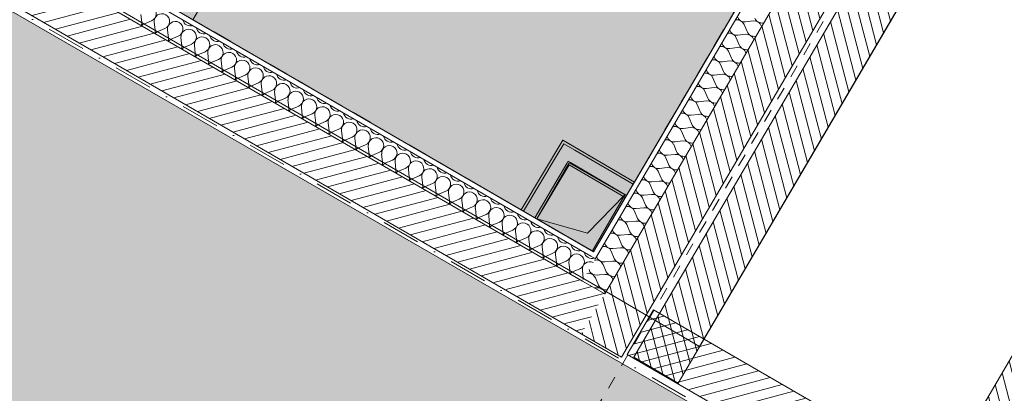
# Model space of a CAD drawing. Header units: millimetres. Extents: x -107151 to 48086, y -42122 to 26068.
# Tile 32 of 57: x -60088 to -56268, y -5567 to -4116. Entities that reach past the tile are written whole.
import ezdxf
from ezdxf.enums import TextEntityAlignment as Align

# ---------------------------------------------------------------- set-up
doc = ezdxf.new("R2010")
doc.units = ezdxf.units.MM
doc.header["$MEASUREMENT"] = 0
for name, pattern in [('! URB Limite propriété', [300, 150, -75, 0, -75]), ('TIRET 2', [100, 50, -50]), ('Tirets petits', [125, 75, -50])]:
    doc.linetypes.add(name, pattern=pattern)
for name, color, linetype in [('01-STR_Dalles.ARCHI', 7, 'Continuous'), ('01-STR_Murs extérieurs.ARCHI', 7, 'Continuous'), ('01-STR_Murs.ARCHI', 7, 'Continuous'), ('03-SURFACE _ Utile.ARCHI', 7, 'Continuous'), ('04-SOE_Cloisons .ARCHI', 7, 'Continuous'), ('04-SOE_Faux Plafond.ARCHI', 7, 'Continuous'), ('04-SOE_Revetement de sol.ARCHI', 7, 'Continuous'), ('05-INF _ Sécurité CF.ARCHI', 7, 'Continuous'), ('06-REP _ EQUIP MOBI _ Fluides.ARCHI', 7, 'Continuous'), ('07-VRD_Terrain_Batiments.ARCHI', 7, 'Continuous'), ('Marques de Zone Archicad', 7, 'Continuous'), ('Nouveau_07-VRD_Terrain EDL_Parcelle.ARCHI', 7, 'Continuous')]:
    doc.layers.add(name, color=color, linetype=linetype)
doc.styles.add('STYLE_GENERE_1', font='arial.ttf')
doc.styles.add('STYLE_GENERE_2', font='arial.ttf')
pattern_1 = [(284.630395, (0, 0), (36.284074, 9.47185), [])]
pattern_2 = [(14.89894, (0, 0), (-9.64181, 36.239281), [])]

# ---------------------------------------------------------------- blocks, each defined once
blk = doc.blocks.new('Dalle_1_1', base_point=(-76490.4, 21808.4))
at = {"layer": '01-STR_Dalles.ARCHI', "color": 7, "linetype": 'Continuous', "lineweight": 5, "flags": 128}
blk.add_lwpolyline([(-76490.4, 21808.4), (-87291.7, 4437.9), (-82006.1, 1387.3), (-82427.2, 536.8), (-75888.9, -3286.9), (-75794, -3342.4), (-72002.7, 3053.2), (-57796.5, -5182.2), (-57450.3, -5385.2), (-56247.6, -3332.7), (-54208.1, -4527.8), (-54717.7, -5397.6), (-55684.1, -4831.3), (-56368.8, -6019.3), (-56368.6, -6019.4), (-46020, -12001.9), (-45857.1, -11724.1), (-45699, -11816.7), (-44122.6, -12740.4), (-42483.4, -9942.8), (-41387.9, -10574.3), (-36023.4, -1555.2), (-50738.9, 6940.8), (-57097.2, 10611.7)], close=True, dxfattribs=at)
blk = doc.blocks.new('Rgt__18_1', base_point=(-57681.1, -3148))
at = {"layer": '03-SURFACE _ Utile.ARCHI', "linetype": 'Continuous', "lineweight": 0, "true_color": 0xe4e4e4}
blk.add_hatch(color=254, dxfattribs=at).paths.add_polyline_path([(-57703.4, -4746.5), (-56592.3, -2850.4), (-58142.2, -1942.2), (-59416, -4116.2), (-58142.2, -4854.6), (-57981.2, -4583.9)])
at = {"layer": 'Marques de Zone Archicad', "color": 7, "lineweight": 5}
for tag, height, style, p in [('ROOM_NAME', 125, 'STYLE_GENERE_2', (-58125.4, -2352.9)), ('DUMMY_861', 125, 'STYLE_GENERE_2', (-57878.1, -2467.2)), ('measuredAreaCode', 100, 'STYLE_GENERE_1', (-58243.3, -2551.4)), ('DUMMY_862', 100, 'STYLE_GENERE_1', (-58341.5, -2721.5)), ('DUMMY_864', 100, 'STYLE_GENERE_1', (-58439.7, -2891.6)), ('DUMMY_863', 100, 'STYLE_GENERE_1', (-58070.8, -2877.7)), ('DUMMY_865', 100, 'STYLE_GENERE_1', (-58103, -3085.9)), ('ceilingHeightCode', 100, 'STYLE_GENERE_1', (-58537.9, -3061.7))]:
    blk.add_attdef(tag, text='', height=height, rotation=329.9997, dxfattribs=dict(at, style=style)).set_placement(p, align=Align.TOP_LEFT)
blk = doc.blocks.new('Dalle_6_1', base_point=(-67765.8, -8311.8))
at = {"layer": '07-VRD_Terrain_Batiments.ARCHI', "linetype": 'Continuous', "lineweight": 0, "true_color": 0x404040}
blk.add_hatch(color=250, dxfattribs=at).paths.add_polyline_path([(-67765.8, -8311.8), (-54031.6, -16241.3), (-50289.1, -9759.2), (-64023.3, -1829.7)])
at = {"layer": '07-VRD_Terrain_Batiments.ARCHI', "color": 7, "linetype": 'Continuous', "lineweight": 5, "flags": 128}
blk.add_lwpolyline([(-67765.8, -8311.8), (-54031.6, -16241.3), (-50289.1, -9759.2), (-64023.3, -1829.7)], close=True, dxfattribs=at)
blk = doc.blocks.new('Dalle_13_1', base_point=(-63404.6, -1804))
at = {"layer": '04-SOE_Revetement de sol.ARCHI', "color": 7, "linetype": 'Continuous', "lineweight": 5, "flags": 128}
blk.add_lwpolyline([(-63404.6, -1804), (-57861.9, -5017.1), (-56591.3, -2848.7), (-62120.6, 391.2)], close=True, dxfattribs=at)
blk = doc.blocks.new('Dalle_16_1', base_point=(-79486.5, 9730.5))
at = {"layer": '04-SOE_Faux Plafond.ARCHI', "linetype": 'Continuous', "lineweight": 5, "true_color": 0xb3b3b3}
h = blk.add_hatch(dxfattribs=at)
h.set_pattern_fill('Tirets_0001', color=253, style=0, pattern_type=2)
h.set_pattern_definition([(20, (0, 0), (-102.606, 281.9078), [225, -75]), (20, (89.65, 192.26), (-102.606, 281.9078), [225, -75])])
h.paths.add_polyline_path([(-79486.5, 9730.5), (-78278.6, 9022.7), (-78041.3, 9427.6), (-76120.1, 12706.6), (-67286.3, 7530.5), (-67200, 7479.9), (-67200.5, 7479), (-63428.3, 5269.9), (-60346.7, 3464.2), (-62090.9, 487.4), (-59909.5, -790.8), (-59884.3, -747.8), (-59539.2, -950), (-59741.4, -1295.1), (-59800.9, -1259), (-60953, -3225.2), (-57862, -5017.1), (-56541.8, -2764.1), (-56455.5, -2814.7), (-55585.9, -1330.7), (-59824.5, 1152.9), (-57470.1, 5162.6), (-65407.3, 9813.3), (-66011.3, 8782.4), (-66329.8, 8969), (-66332.2, 8964.9), (-70933.2, 11660.8), (-70995.4, 11554.5), (-73491.8, 13020.3), (-73544.8, 12929.9), (-73717.3, 13031), (-73616.5, 13203), (-75039.8, 14037.7), (-75140.9, 13865.1), (-75399.8, 14016.8), (-76572.4, 14703.9)])
at = {"layer": '04-SOE_Faux Plafond.ARCHI', "color": 252, "linetype": 'Tirets petits', "lineweight": 5, "flags": 128}
blk.add_lwpolyline([(-79486.5, 9730.5), (-78278.6, 9022.7), (-78041.3, 9427.6), (-76120.1, 12706.6), (-67286.3, 7530.5), (-67200, 7479.9), (-67200.5, 7479), (-63428.3, 5269.9), (-60346.7, 3464.2), (-62090.9, 487.4), (-59909.5, -790.8), (-59884.3, -747.8), (-59539.2, -950), (-59741.4, -1295.1), (-59800.9, -1259), (-60953, -3225.2), (-57862, -5017.1), (-56541.8, -2764.1), (-56455.5, -2814.7), (-55585.9, -1330.7), (-59824.5, 1152.9), (-57470.1, 5162.6), (-65407.3, 9813.3), (-66011.3, 8782.4), (-66329.8, 8969), (-66332.2, 8964.9), (-70933.2, 11660.8), (-70995.4, 11554.5), (-73491.8, 13020.3), (-73544.8, 12929.9), (-73717.3, 13031), (-73616.5, 13203), (-75039.8, 14037.7), (-75140.9, 13865.1), (-75399.8, 14016.8), (-76572.4, 14703.9)], close=True, dxfattribs=at)
blk = doc.blocks.new('*X129')
at = {"layer": '01-STR_Murs.ARCHI', "color": 7, "linetype": 'Continuous', "lineweight": 5}
for p, q in [((-57853.5, -5049.2), (-57858.2, -5050.2)), ((-57880.1, -5100.2), (-57888.5, -5102)), ((-57864.7, -5105.7), (-57880.1, -5100.2)), ((-57879.5, -5086.5), (-57876.9, -5094.7)), ((-57876.9, -5094.7), (-57864.6, -5105.5)), ((-57854.5, -5118.5), (-57864.7, -5105.7)), ((-57864.6, -5105.5), (-57848.4, -5108.2)), ((-57854.5, -5118.5), (-57842.9, -5146.2)), ((-57848.4, -5108.2), (-57838.3, -5107)), ((-57858.7, -5157.6), (-57848.9, -5156.5)), ((-57840.7, -5156.7), (-57848.9, -5156.5)), ((-57842.9, -5146.2), (-57838.6, -5153.3)), ((-57832.8, -5159.2), (-57840.7, -5156.7)), ((-57838.6, -5153.3), (-57832.6, -5159)), ((-57825.8, -5163.7), (-57832.8, -5159.2)), ((-57832.6, -5159), (-57825.3, -5162.8)), ((-57822.2, -5167.9), (-57825.8, -5163.7)), ((-57825.3, -5162.8), (-57823.4, -5163.2))]:
    blk.add_line(p, q, dxfattribs=at)
blk = doc.blocks.new('*X130')
at = {"layer": '01-STR_Murs.ARCHI', "color": 7, "linetype": 'Continuous', "lineweight": 5}
for p, q in [((-57272, -4124.6), (-57242.2, -4121.2)), ((-57278.1, -4134.9), (-57266.5, -4162.6)), ((-57308.5, -4186.7), (-57296.8, -4214.4)), ((-57302.4, -4176.4), (-57272.6, -4173)), ((-57338.8, -4238.5), (-57327.2, -4266.1)), ((-57332.7, -4228.1), (-57302.9, -4224.7)), ((-57363.1, -4279.9), (-57333.2, -4276.5)), ((-57369.1, -4290.2), (-57357.5, -4317.9)), ((-57399.5, -4342), (-57387.8, -4369.7)), ((-57393.4, -4331.7), (-57363.6, -4328.3)), ((-57423.7, -4383.4), (-57393.9, -4380)), ((-57429.8, -4393.8), (-57418.2, -4421.4)), ((-57460.1, -4445.5), (-57448.5, -4473.2)), ((-57454.1, -4435.2), (-57424.2, -4431.8)), ((-57490.5, -4497.3), (-57478.9, -4525)), ((-57484.4, -4487), (-57454.6, -4483.6)), ((-57514.7, -4538.7), (-57484.9, -4535.3)), ((-57520.8, -4549.1), (-57509.2, -4576.7)), ((-57551.1, -4600.8), (-57539.5, -4628.5)), ((-57545.1, -4590.5), (-57515.3, -4587.1)), ((-57581.5, -4652.6), (-57569.9, -4680.3)), ((-57575.4, -4642.3), (-57545.6, -4638.9)), ((-57605.7, -4694), (-57575.9, -4690.6)), ((-57611.8, -4704.4), (-57600.2, -4732)), ((-57642.1, -4756.1), (-57630.5, -4783.8)), ((-57636.1, -4745.8), (-57606.3, -4742.4)), ((-57672.5, -4807.9), (-57660.9, -4835.6)), ((-57666.4, -4797.6), (-57636.6, -4794.2)), ((-57696.7, -4849.3), (-57666.9, -4845.9)), ((-57702.8, -4859.7), (-57691.2, -4887.3)), ((-57733.1, -4911.4), (-57721.5, -4939.1)), ((-57727.1, -4901.1), (-57697.3, -4897.7)), ((-57763.5, -4963.2), (-57751.9, -4990.9)), ((-57757.4, -4952.9), (-57727.6, -4949.5)), ((-57787.7, -5004.6), (-57757.9, -5001.2)), ((-57793.8, -5015), (-57782.2, -5042.6)), ((-57818.1, -5056.4), (-57788.3, -5053))]:
    blk.add_line(p, q, dxfattribs=at)
for centre, start, end in [((-57305.8, -4146.5), 22.7605, 100.7859), ((-57275.4, -4094.8), 198.4749, 276.5003), ((-57238.8, -4151), 17.1585, 96.5003), ((-57208.5, -4099.2), 202.7605, 282.1023), ((-57305.8, -4146.5), 198.4749, 276.5003), ((-57238.8, -4151), 202.7605, 282.1023), ((-57336.1, -4198.3), 22.7605, 100.7859), ((-57269.2, -4202.8), 17.1585, 96.5003), ((-57366.4, -4250.1), 22.7605, 100.7859), ((-57336.1, -4198.3), 198.4749, 276.5003), ((-57299.5, -4254.5), 17.1585, 96.5003), ((-57269.2, -4202.8), 202.7605, 282.1023), ((-57396.8, -4301.8), 22.7605, 100.7859), ((-57366.4, -4250.1), 198.4749, 276.5003), ((-57329.8, -4306.3), 17.1585, 96.5003), ((-57299.5, -4254.5), 202.7605, 282.1023), ((-57396.8, -4301.8), 198.4749, 276.5003), ((-57427.1, -4353.6), 22.7605, 100.7859), ((-57360.2, -4358.1), 17.1585, 96.5003), ((-57329.8, -4306.3), 202.7605, 282.1023), ((-57457.5, -4405.4), 22.7605, 100.7859), ((-57427.1, -4353.6), 198.4749, 276.5003), ((-57390.5, -4409.8), 17.1585, 96.5003), ((-57360.2, -4358.1), 202.7605, 282.1023), ((-57487.8, -4457.1), 22.7605, 100.7859), ((-57457.5, -4405.4), 198.4749, 276.5003), ((-57390.5, -4409.8), 202.7605, 282.1023), ((-57487.8, -4457.1), 198.4749, 276.5003), ((-57420.9, -4461.6), 17.1585, 96.5003), ((-57518.1, -4508.9), 22.7605, 100.7859), ((-57451.2, -4513.4), 17.1585, 96.5003), ((-57420.9, -4461.6), 202.7605, 282.1023), ((-57548.5, -4560.7), 22.7605, 100.7859), ((-57518.1, -4508.9), 198.4749, 276.5003), ((-57481.5, -4565.1), 17.1585, 96.5003), ((-57451.2, -4513.4), 202.7605, 282.1023), ((-57578.8, -4612.4), 22.7605, 100.7859), ((-57548.5, -4560.7), 198.4749, 276.5003), ((-57481.5, -4565.1), 202.7605, 282.1023), ((-57578.8, -4612.4), 198.4749, 276.5003), ((-57511.9, -4616.9), 17.1585, 96.5003), ((-57609.1, -4664.2), 22.7605, 100.7859), ((-57542.2, -4668.7), 17.1585, 96.5003), ((-57511.9, -4616.9), 202.7605, 282.1023), ((-57639.5, -4716), 22.7605, 100.7859), ((-57609.1, -4664.2), 198.4749, 276.5003), ((-57572.5, -4720.4), 17.1585, 96.5003), ((-57542.2, -4668.7), 202.7605, 282.1023), ((-57639.5, -4716), 198.4749, 276.5003), ((-57572.5, -4720.4), 202.7605, 282.1023), ((-57669.8, -4767.7), 22.7605, 100.7859), ((-57602.9, -4772.2), 17.1585, 96.5003), ((-57700.1, -4819.5), 22.7605, 100.7859), ((-57669.8, -4767.7), 198.4749, 276.5003), ((-57633.2, -4824), 17.1585, 96.5003), ((-57602.9, -4772.2), 202.7605, 282.1023), ((-57730.5, -4871.3), 22.7605, 100.7859), ((-57700.1, -4819.5), 198.4749, 276.5003), ((-57663.5, -4875.7), 17.1585, 96.5003), ((-57633.2, -4824), 202.7605, 282.1023), ((-57730.5, -4871.3), 198.4749, 276.5003), ((-57663.5, -4875.7), 202.7605, 282.1023), ((-57760.8, -4923), 22.7605, 100.7859), ((-57693.9, -4927.5), 17.1585, 96.5003), ((-57791.1, -4974.8), 22.7605, 100.7859), ((-57760.8, -4923), 198.4749, 276.5003), ((-57724.2, -4979.3), 17.1585, 96.5003), ((-57693.9, -4927.5), 202.7605, 282.1023), ((-57821.5, -5026.6), 22.7605, 100.7859), ((-57791.1, -4974.8), 198.4749, 276.5003), ((-57754.5, -5031), 17.1585, 96.5003), ((-57724.2, -4979.3), 202.7605, 282.1023), ((-57821.5, -5026.6), 198.4749, 276.5003), ((-57851.8, -5078.4), 46.8748, 72.9231), ((-57784.9, -5082.8), 17.1585, 96.5003), ((-57754.5, -5031), 202.7605, 282.1023)]:
    blk.add_arc(centre, 30, start, end, dxfattribs=at)
blk = doc.blocks.new('*X131')
at = {"layer": '01-STR_Murs.ARCHI', "color": 7, "linetype": 'Continuous', "lineweight": 5}
for p, q in [((-57849.8, -5048.4), (-57853.5, -5049.2)), ((-57837.7, -5052.7), (-57849.8, -5048.4)), ((-57824.1, -5066.7), (-57833.3, -5055.3)), ((-57824.1, -5066.7), (-57812.5, -5094.4)), ((-57838.3, -5107), (-57818.6, -5104.8)), ((-57810.3, -5105), (-57818.6, -5104.8)), ((-57812.5, -5094.4), (-57808.3, -5101.5)), ((-57802.4, -5107.4), (-57810.3, -5105)), ((-57808.3, -5101.5), (-57802.3, -5107.2)), ((-57795.5, -5112), (-57802.4, -5107.4)), ((-57802.3, -5107.2), (-57795, -5111.1)), ((-57790.1, -5118.2), (-57795.5, -5112)), ((-57795, -5111.1), (-57786.9, -5112.7)), ((-57786.5, -5125.7), (-57790.1, -5118.2)), ((-57786.9, -5112.7), (-57778.6, -5112.1)), ((-57778.6, -5112.1), (-57778.6, -5112.1)), ((-57786.5, -5125.7), (-57786.5, -5125.7)), ((-57823.4, -5163.2), (-57817.2, -5164.5)), ((-57820.4, -5170), (-57822.2, -5167.9)), ((-57816.9, -5177.5), (-57820.4, -5170)), ((-57817.2, -5164.5), (-57808.9, -5163.9)), ((-57816.9, -5177.5), (-57816.9, -5177.5)), ((-57808.9, -5163.9), (-57808.9, -5163.9))]:
    blk.add_line(p, q, dxfattribs=at)
blk = doc.blocks.new('Mur_3_1', base_point=(-56282.9, -2915.8))
at = {"layer": '01-STR_Murs.ARCHI', "linetype": 'Continuous', "lineweight": 0, "true_color": 0x000000}
h = blk.add_hatch(dxfattribs=at)
h.set_pattern_fill('Hachure_simple_0001', color=18, style=0, pattern_type=2)
h.set_pattern_definition(pattern_1)
h.paths.add_polyline_path([(-57662.7, -5270.3), (-56282.9, -2915.8), (-56438.2, -2824.8), (-57818.4, -5180.1)])
h = blk.add_hatch(dxfattribs=at)
h.set_pattern_fill('Hachure_simple_0001', color=18, style=0, pattern_type=2)
h.set_pattern_definition(pattern_1)
h.paths.add_polyline_path([(-57818.8, -5180.8), (-57909.8, -5336.1), (-57754.1, -5426.4)])
h = blk.add_hatch(dxfattribs=at)
h.set_pattern_fill('Hachure_simple_0001', color=18, style=0, pattern_type=2)
h.set_pattern_definition(pattern_1)
h.paths.add_polyline_path([(-57818.4, -5180.1), (-57818.8, -5180.8), (-57754.1, -5426.4), (-57662.7, -5270.3)])
at = {"layer": '01-STR_Murs extérieurs.ARCHI', "color": 7, "linetype": 'Continuous', "lineweight": 5}
for p, q in [((-57872.1, -5034.3), (-57854.8, -5044.4)), ((-57905.3, -5130.6), (-57818.8, -5180.8))]:
    blk.add_line(p, q, dxfattribs=at)
at = {"layer": '01-STR_Murs extérieurs.ARCHI', "color": 7, "linetype": 'Continuous', "lineweight": 5, "flags": 128}
blk.add_lwpolyline([(-57754.1, -5426.4), (-57909.8, -5336.1)], dxfattribs=at)
at = {"layer": '01-STR_Murs.ARCHI', "color": 7, "linetype": 'Continuous', "lineweight": 5}
for p, q in [((-56524.5, -2774.2), (-57854.1, -5043.2)), ((-56438.2, -2824.8), (-57818.4, -5180.1)), ((-57854.1, -5043.2), (-57855.2, -5042.6)), ((-57818.4, -5180.1), (-57819.1, -5179.6))]:
    blk.add_line(p, q, dxfattribs=at)
at = {"layer": '01-STR_Murs.ARCHI', "color": 7, "linetype": 'Continuous', "lineweight": 5, "flags": 128}
for points in [[(-56591.3, -2848.7), (-57703.4, -4746.5)], [(-57754.1, -5426.4), (-56282.9, -2915.8)], [(-57708.5, -4755.2), (-57733.8, -4798.3)], [(-57738.8, -4806.9), (-57862, -5017.1)]]:
    blk.add_lwpolyline(points, dxfattribs=at)
at = {"layer": '01-STR_Murs.ARCHI', "color": 7, "lineweight": 5}
for name in ['*X130', '*X129', '*X131']:
    blk.add_blockref(name, (0, 0), dxfattribs=at)
blk = doc.blocks.new('Mur_5_1', base_point=(-50530, 6820.2))
at = {"layer": '01-STR_Murs.ARCHI', "linetype": 'Continuous', "lineweight": 0, "true_color": 0x000000}
h = blk.add_hatch(dxfattribs=at)
h.set_pattern_fill('Hachure_simple_0001', color=18, style=0, pattern_type=2)
h.set_pattern_definition(pattern_1)
h.paths.add_polyline_path([(-57706, -5425.9), (-57533.4, -5527), (-56074.8, -3037.7), (-56247.3, -2936.6)])
at = {"layer": '01-STR_Murs.ARCHI', "color": 7, "linetype": 'Continuous', "lineweight": 5, "flags": 128}
for points in [[(-56247.3, -2936.6), (-57706, -5425.9)], [(-57533.4, -5527), (-56247.6, -3332.7)], [(-57706, -5425.9), (-57533.4, -5527)]]:
    blk.add_lwpolyline(points, dxfattribs=at)
blk = doc.blocks.new('Mur_25_1', base_point=(-57731.5, -5416.3))
at = {"layer": '01-STR_Murs extérieurs.ARCHI', "linetype": 'Continuous', "lineweight": 0, "true_color": 0x000000}
h = blk.add_hatch(dxfattribs=at)
h.set_pattern_fill('Hachure_simple_0001', color=18, style=0, pattern_type=2)
h.set_pattern_definition([(194.96941, (0, 0), (-9.686374, 36.227395), [])])
h.paths.add_polyline_path([(-57731.5, -5416.3), (-56614, -6062.3), (-56512.9, -5889.8), (-57629.8, -5242.8)])
at = {"layer": '01-STR_Murs extérieurs.ARCHI', "color": 7, "linetype": 'Continuous', "lineweight": 5, "flags": 128}
for points in [[(-57629.8, -5242.8), (-57731.5, -5416.3)], [(-56512.9, -5889.8), (-57629.8, -5242.8)], [(-57731.5, -5416.3), (-56614, -6062.3)], [(-56614, -6062.3), (-56512.9, -5889.8)]]:
    blk.add_lwpolyline(points, dxfattribs=at)
blk = doc.blocks.new('*X305')
at = {"layer": '01-STR_Murs.ARCHI', "color": 7, "linetype": 'Continuous', "lineweight": 5}
for p, q in [((-55756, -5028.4), (-55744.4, -5056)), ((-55786.4, -5080.1), (-55774.8, -5107.8)), ((-55780.3, -5069.8), (-55750.5, -5066.4)), ((-55810.6, -5121.5), (-55780.8, -5118.1)), ((-55816.7, -5131.9), (-55805.1, -5159.6)), ((-55847, -5183.7), (-55835.4, -5211.3)), ((-55841, -5173.3), (-55811.2, -5169.9)), ((-55871.3, -5225.1), (-55841.5, -5221.7)), ((-55877.4, -5235.4), (-55865.8, -5263.1)), ((-55907.7, -5287.2), (-55896.1, -5314.9)), ((-55901.6, -5276.8), (-55871.8, -5273.4)), ((-55938, -5339), (-55926.4, -5366.6)), ((-55932, -5328.6), (-55902.2, -5325.2)), ((-55962.3, -5380.4), (-55932.5, -5377)), ((-55968.4, -5390.7), (-55956.8, -5418.4)), ((-55998.7, -5442.5), (-55987.1, -5470.2)), ((-55992.6, -5432.1), (-55962.8, -5428.7)), ((-56029, -5494.3), (-56017.4, -5521.9)), ((-56023, -5483.9), (-55993.1, -5480.5)), ((-56053.3, -5535.7), (-56023.5, -5532.3)), ((-56059.4, -5546), (-56047.7, -5573.7)), ((-56089.7, -5597.8), (-56078.1, -5625.5)), ((-56083.6, -5587.4), (-56053.8, -5584.1)), ((-56120, -5649.6), (-56108.4, -5677.2)), ((-56114, -5639.2), (-56084.1, -5635.8)), ((-56144.3, -5691), (-56114.5, -5687.6)), ((-56150.4, -5701.3), (-56138.7, -5729)), ((-56180.7, -5753.1), (-56169.1, -5780.8)), ((-56174.6, -5742.8), (-56144.8, -5739.4)), ((-56211, -5804.9), (-56199.4, -5832.5)), ((-56205, -5794.5), (-56175.1, -5791.1)), ((-56235.3, -5846.3), (-56205.5, -5842.9)), ((-56241.4, -5856.6), (-56229.7, -5884.3)), ((-56271.7, -5908.4), (-56260.1, -5936.1)), ((-56265.6, -5898.1), (-56235.8, -5894.7)), ((-56296, -5949.8), (-56266.1, -5946.4))]:
    blk.add_line(p, q, dxfattribs=at)
for centre, start, end in [((-55783.7, -5040), 22.7621, 100.3204), ((-55753.4, -4988.2), 230.879, 248.3851), ((-55814, -5091.7), 22.7621, 100.3204), ((-55783.7, -5040), 198.9437, 276.5019), ((-55747.1, -5096.2), 16.6797, 96.5019), ((-55716.8, -5044.4), 202.7621, 282.5843), ((-55844.4, -5143.5), 22.7621, 100.3204), ((-55814, -5091.7), 198.9437, 276.5019), ((-55777.4, -5147.9), 16.6797, 96.5019), ((-55747.1, -5096.2), 202.7621, 282.5843), ((-55844.4, -5143.5), 198.9437, 276.5019), ((-55874.7, -5195.3), 22.7621, 100.3204), ((-55807.8, -5199.7), 16.6797, 96.5019), ((-55777.4, -5147.9), 202.7621, 282.5843), ((-55905, -5247), 22.7621, 100.3204), ((-55874.7, -5195.3), 198.9437, 276.5019), ((-55838.1, -5251.5), 16.6797, 96.5019), ((-55807.8, -5199.7), 202.7621, 282.5843), ((-55935.4, -5298.8), 22.7621, 100.3204), ((-55905, -5247), 198.9437, 276.5019), ((-55838.1, -5251.5), 202.7621, 282.5843), ((-55935.4, -5298.8), 198.9437, 276.5019), ((-55868.4, -5303.3), 16.6797, 96.5019), ((-55965.7, -5350.6), 22.7621, 100.3204), ((-55898.8, -5355), 16.6797, 96.5019), ((-55868.4, -5303.3), 202.7621, 282.5843), ((-55996, -5402.3), 22.7621, 100.3204), ((-55965.7, -5350.6), 198.9437, 276.5019), ((-55929.1, -5406.8), 16.6797, 96.5019), ((-55898.8, -5355), 202.7621, 282.5843), ((-56026.4, -5454.1), 22.7621, 100.3204), ((-55996, -5402.3), 198.9437, 276.5019), ((-55929.1, -5406.8), 202.7621, 282.5843), ((-55959.4, -5458.6), 16.6797, 96.5019), ((-56056.7, -5505.9), 22.7621, 100.3204), ((-56026.4, -5454.1), 198.9437, 276.5019), ((-55989.8, -5510.3), 16.6797, 96.5019), ((-55959.4, -5458.6), 202.7621, 282.5843), ((-56087, -5557.6), 22.7621, 100.3204), ((-56056.7, -5505.9), 198.9437, 276.5019), ((-56020.1, -5562.1), 16.6797, 96.5019), ((-55989.8, -5510.3), 202.7621, 282.5843), ((-56087, -5557.6), 198.9437, 276.5019), ((-56020.1, -5562.1), 202.7621, 282.5843), ((-56117.4, -5609.4), 22.7621, 100.3204), ((-56050.4, -5613.9), 16.6797, 96.5019), ((-56147.7, -5661.2), 22.7621, 100.3204), ((-56117.4, -5609.4), 198.9437, 276.5019), ((-56080.8, -5665.6), 16.6797, 96.5019), ((-56050.4, -5613.9), 202.7621, 282.5843), ((-56178, -5712.9), 22.7621, 100.3204), ((-56147.7, -5661.2), 198.9437, 276.5019), ((-56111.1, -5717.4), 16.6797, 96.5019), ((-56080.8, -5665.6), 202.7621, 282.5843), ((-56178, -5712.9), 198.9437, 276.5019), ((-56111.1, -5717.4), 202.7621, 282.5843), ((-56208.4, -5764.7), 22.7621, 100.3204), ((-56141.4, -5769.2), 16.6797, 96.5019), ((-56238.7, -5816.5), 22.7621, 100.3204), ((-56208.4, -5764.7), 198.9437, 276.5019), ((-56171.8, -5820.9), 16.6797, 96.5019), ((-56141.4, -5769.2), 202.7621, 282.5843), ((-56269, -5868.2), 22.7621, 100.3204), ((-56238.7, -5816.5), 198.9437, 276.5019), ((-56202.1, -5872.7), 16.6797, 96.5019), ((-56171.8, -5820.9), 202.7621, 282.5843), ((-56269, -5868.2), 198.9437, 276.5019), ((-56299.4, -5920), 22.7621, 100.3204), ((-56232.4, -5924.5), 16.6797, 96.5019), ((-56202.1, -5872.7), 202.7621, 282.5843), ((-56299.4, -5920), 198.9437, 276.5019), ((-56329.7, -5971.8), 37.2568, 82.6793), ((-56262.8, -5976.2), 16.6797, 96.5019), ((-56232.4, -5924.5), 202.7621, 282.5843)]:
    blk.add_arc(centre, 30, start, end, dxfattribs=at)
blk = doc.blocks.new('Mur_85_1', base_point=(-55329.8, -3870.5))
at = {"layer": '01-STR_Murs.ARCHI', "linetype": 'Continuous', "lineweight": 0, "true_color": 0x000000}
h = blk.add_hatch(dxfattribs=at)
h.set_pattern_fill('Hachure_simple_0001', color=18, style=0, pattern_type=2)
h.set_pattern_definition([(284.63202, (0, 0), (36.283806, 9.47288), [])])
h.paths.add_polyline_path([(-56383.8, -6023.4), (-56382.4, -6023), (-55785.2, -5003.9), (-55940.5, -4912.9), (-56538.7, -5933.8)])
at = {"layer": '01-STR_Murs.ARCHI', "color": 7, "linetype": 'Continuous', "lineweight": 5, "flags": 128}
blk.add_lwpolyline([(-55329.8, -3870.5), (-56538.2, -5932.9)], dxfattribs=at)
at = {"layer": '01-STR_Murs.ARCHI', "color": 7, "lineweight": 5}
blk.add_blockref('*X305', (0, 0), dxfattribs=at)
blk = doc.blocks.new('*X328')
at = {"layer": '01-STR_Murs extérieurs.ARCHI', "color": 7, "linetype": 'Continuous', "lineweight": 5}
for p, q in [((-59614.8, -4126), (-59618.4, -4096.2)), ((-59604.4, -4132), (-59576.8, -4120.3)), ((-59562.9, -4156.1), (-59566.5, -4126.3)), ((-59552.5, -4162.1), (-59524.9, -4150.4)), ((-59511, -4186.2), (-59514.5, -4156.4)), ((-59500.6, -4192.2), (-59473, -4180.5)), ((-59459.1, -4216.3), (-59462.6, -4186.5)), ((-59448.7, -4222.3), (-59421.1, -4210.6)), ((-59407.2, -4246.4), (-59410.7, -4216.6)), ((-59396.8, -4252.4), (-59369.2, -4240.6)), ((-59355.3, -4276.5), (-59358.8, -4246.7)), ((-59344.9, -4282.5), (-59317.3, -4270.7)), ((-59303.4, -4306.5), (-59306.9, -4276.8)), ((-59293, -4312.6), (-59265.4, -4300.8)), ((-59251.5, -4336.6), (-59255, -4306.8)), ((-59241.1, -4342.7), (-59213.5, -4330.9)), ((-59199.6, -4366.7), (-59203.1, -4336.9)), ((-59189.2, -4372.7), (-59161.6, -4361)), ((-59147.6, -4396.8), (-59151.2, -4367)), ((-59137.3, -4402.8), (-59109.7, -4391.1)), ((-59095.7, -4426.9), (-59099.3, -4397.1)), ((-59085.4, -4432.9), (-59057.7, -4421.2)), ((-59043.8, -4457), (-59047.4, -4427.2)), ((-59033.4, -4463), (-59005.8, -4451.3)), ((-58991.9, -4487.1), (-58995.5, -4457.3)), ((-58981.5, -4493.1), (-58953.9, -4481.4)), ((-58940, -4517.2), (-58943.5, -4487.4)), ((-58929.6, -4523.2), (-58902, -4511.5)), ((-58888.1, -4547.3), (-58891.6, -4517.5)), ((-58877.7, -4553.3), (-58850.1, -4541.6)), ((-58836.2, -4577.4), (-58839.7, -4547.6)), ((-58825.8, -4583.4), (-58798.2, -4571.7)), ((-58784.3, -4607.5), (-58787.8, -4577.7)), ((-58773.9, -4613.5), (-58746.3, -4601.7)), ((-58732.4, -4637.6), (-58735.9, -4607.8)), ((-58722, -4643.6), (-58694.4, -4631.8)), ((-58680.5, -4667.6), (-58684, -4637.9)), ((-58670.1, -4673.7), (-58642.5, -4661.9)), ((-58628.6, -4697.7), (-58632.1, -4667.9)), ((-58618.2, -4703.8), (-58590.6, -4692)), ((-58576.7, -4727.8), (-58580.2, -4698)), ((-58566.3, -4733.8), (-58538.7, -4722.1)), ((-58524.7, -4757.9), (-58528.3, -4728.1)), ((-58514.4, -4763.9), (-58486.8, -4752.2)), ((-58472.8, -4788), (-58476.4, -4758.2)), ((-58462.5, -4794), (-58434.8, -4782.3)), ((-58420.9, -4818.1), (-58424.5, -4788.3)), ((-58410.5, -4824.1), (-58382.9, -4812.4)), ((-58369, -4848.2), (-58372.6, -4818.4)), ((-58358.6, -4854.2), (-58331, -4842.5)), ((-58317.1, -4878.3), (-58320.6, -4848.5)), ((-58306.7, -4884.3), (-58279.1, -4872.6)), ((-58265.2, -4908.4), (-58268.7, -4878.6)), ((-58254.8, -4914.4), (-58227.2, -4902.7)), ((-58213.3, -4938.5), (-58216.8, -4908.7)), ((-58202.9, -4944.5), (-58175.3, -4932.8)), ((-58161.4, -4968.6), (-58164.9, -4938.8)), ((-58151, -4974.6), (-58123.4, -4962.8)), ((-58109.5, -4998.7), (-58113, -4968.9)), ((-58099.1, -5004.7), (-58071.5, -4992.9)), ((-58057.6, -5028.7), (-58061.1, -4999)), ((-58047.2, -5034.8), (-58019.6, -5023)), ((-58005.7, -5058.8), (-58009.2, -5029)), ((-57995.3, -5064.9), (-57967.7, -5053.1)), ((-57953.8, -5088.9), (-57957.3, -5059.1)), ((-57943.4, -5094.9), (-57915.8, -5083.2)), ((-57901.8, -5119), (-57905.4, -5089.2))]:
    blk.add_line(p, q, dxfattribs=at)
for centre, start, end in [((-59588.6, -4092.7), 293.029, 59.8989), ((-59536.7, -4122.8), 59.8989, 186.7688), ((-59536.7, -4122.8), 293.029, 59.8989), ((-59484.8, -4152.9), 59.8989, 186.7688), ((-59425.7, -4110.8), 191.2113, 288.5866), ((-59644.6, -4129.5), 341.8165, 6.7688), ((-59592.7, -4159.6), 113.029, 137.9814), ((-59592.7, -4159.6), 341.8165, 6.7688), ((-59540.8, -4189.7), 113.029, 137.9814), ((-59484.8, -4152.9), 293.029, 59.8989), ((-59432.8, -4182.9), 59.8989, 186.7688), ((-59432.8, -4182.9), 293.029, 59.8989), ((-59373.8, -4140.9), 191.2113, 288.5866), ((-59540.8, -4189.7), 341.8165, 6.7688), ((-59488.9, -4219.8), 113.029, 137.9814), ((-59380.9, -4213), 59.8989, 186.7688), ((-59380.9, -4213), 293.029, 59.8989), ((-59321.9, -4171), 191.2113, 288.5866), ((-59488.9, -4219.8), 341.8165, 6.7688), ((-59437, -4249.9), 113.029, 137.9814), ((-59329, -4243.1), 59.8989, 186.7688), ((-59329, -4243.1), 293.029, 59.8989), ((-59270, -4201.1), 191.2113, 288.5866), ((-59218.1, -4231.2), 191.2113, 288.5866), ((-59437, -4249.9), 341.8165, 6.7688), ((-59385.1, -4280), 113.029, 137.9814), ((-59385.1, -4280), 341.8165, 6.7688), ((-59277.1, -4273.2), 59.8989, 186.7688), ((-59277.1, -4273.2), 293.029, 59.8989), ((-59225.2, -4303.3), 59.8989, 186.7688), ((-59225.2, -4303.3), 293.029, 59.8989), ((-59166.2, -4261.3), 191.2113, 288.5866), ((-59333.2, -4310.1), 113.029, 137.9814), ((-59333.2, -4310.1), 341.8165, 6.7688), ((-59281.3, -4340.2), 113.029, 137.9814), ((-59173.3, -4333.4), 59.8989, 186.7688), ((-59173.3, -4333.4), 293.029, 59.8989), ((-59114.2, -4291.3), 191.2113, 288.5866), ((-59281.3, -4340.2), 341.8165, 6.7688), ((-59229.3, -4370.3), 113.029, 137.9814), ((-59121.4, -4363.5), 59.8989, 186.7688), ((-59121.4, -4363.5), 293.029, 59.8989), ((-59062.3, -4321.4), 191.2113, 288.5866), ((-59229.3, -4370.3), 341.8165, 6.7688), ((-59177.4, -4400.4), 113.029, 137.9814), ((-59069.5, -4393.6), 59.8989, 186.7688), ((-59069.5, -4393.6), 293.029, 59.8989), ((-59010.4, -4351.5), 191.2113, 288.5866), ((-58958.5, -4381.6), 191.2113, 288.5866), ((-59177.4, -4400.4), 341.8165, 6.7688), ((-59125.5, -4430.4), 113.029, 137.9814), ((-59125.5, -4430.4), 341.8165, 6.7688), ((-59017.6, -4423.7), 59.8989, 186.7688), ((-59017.6, -4423.7), 293.029, 59.8989), ((-58965.7, -4453.8), 59.8989, 186.7688), ((-58965.7, -4453.8), 293.029, 59.8989), ((-58906.6, -4411.7), 191.2113, 288.5866), ((-59073.6, -4460.5), 113.029, 137.9814), ((-59073.6, -4460.5), 341.8165, 6.7688), ((-59021.7, -4490.6), 113.029, 137.9814), ((-58913.8, -4483.9), 59.8989, 186.7688), ((-58913.8, -4483.9), 293.029, 59.8989), ((-58854.7, -4441.8), 191.2113, 288.5866), ((-59021.7, -4490.6), 341.8165, 6.7688), ((-58969.8, -4520.7), 113.029, 137.9814), ((-58861.8, -4514), 59.8989, 186.7688), ((-58861.8, -4514), 293.029, 59.8989), ((-58802.8, -4471.9), 191.2113, 288.5866), ((-58969.8, -4520.7), 341.8165, 6.7688), ((-58917.9, -4550.8), 113.029, 137.9814), ((-58809.9, -4544), 59.8989, 186.7688), ((-58809.9, -4544), 293.029, 59.8989), ((-58758, -4574.1), 59.8989, 186.7688), ((-58750.9, -4502), 191.2113, 288.5866), ((-58699, -4532.1), 191.2113, 288.5866), ((-58917.9, -4550.8), 341.8165, 6.7688), ((-58866, -4580.9), 113.029, 137.9814), ((-58866, -4580.9), 341.8165, 6.7688), ((-58814.1, -4611), 113.029, 137.9814), ((-58758, -4574.1), 293.029, 59.8989), ((-58706.1, -4604.2), 59.8989, 186.7688), ((-58706.1, -4604.2), 293.029, 59.8989), ((-58647.1, -4562.2), 191.2113, 288.5866), ((-58814.1, -4611), 341.8165, 6.7688), ((-58762.2, -4641.1), 113.029, 137.9814), ((-58654.2, -4634.3), 59.8989, 186.7688), ((-58654.2, -4634.3), 293.029, 59.8989), ((-58595.2, -4592.3), 191.2113, 288.5866), ((-58762.2, -4641.1), 341.8165, 6.7688), ((-58710.3, -4671.2), 113.029, 137.9814), ((-58602.3, -4664.4), 59.8989, 186.7688), ((-58602.3, -4664.4), 293.029, 59.8989), ((-58543.3, -4622.4), 191.2113, 288.5866), ((-58491.3, -4652.4), 191.2113, 288.5866), ((-58710.3, -4671.2), 341.8165, 6.7688), ((-58658.4, -4701.3), 113.029, 137.9814), ((-58658.4, -4701.3), 341.8165, 6.7688), ((-58550.4, -4694.5), 59.8989, 186.7688), ((-58550.4, -4694.5), 293.029, 59.8989), ((-58498.5, -4724.6), 59.8989, 186.7688), ((-58439.4, -4682.5), 191.2113, 288.5866), ((-58606.4, -4731.4), 113.029, 137.9814), ((-58606.4, -4731.4), 341.8165, 6.7688), ((-58554.5, -4761.5), 113.029, 137.9814), ((-58498.5, -4724.6), 293.029, 59.8989), ((-58446.6, -4754.7), 59.8989, 186.7688), ((-58446.6, -4754.7), 293.029, 59.8989), ((-58387.5, -4712.6), 191.2113, 288.5866), ((-58554.5, -4761.5), 341.8165, 6.7688), ((-58502.6, -4791.5), 113.029, 137.9814), ((-58394.7, -4784.8), 59.8989, 186.7688), ((-58394.7, -4784.8), 293.029, 59.8989), ((-58335.6, -4742.7), 191.2113, 288.5866), ((-58502.6, -4791.5), 341.8165, 6.7688), ((-58450.7, -4821.6), 113.029, 137.9814), ((-58342.8, -4814.9), 59.8989, 186.7688), ((-58342.8, -4814.9), 293.029, 59.8989), ((-58283.7, -4772.8), 191.2113, 288.5866), ((-58231.8, -4802.9), 191.2113, 288.5866), ((-58450.7, -4821.6), 341.8165, 6.7688), ((-58398.8, -4851.7), 113.029, 137.9814), ((-58398.8, -4851.7), 341.8165, 6.7688), ((-58290.9, -4845), 59.8989, 186.7688), ((-58290.9, -4845), 293.029, 59.8989), ((-58238.9, -4875), 59.8989, 186.7688), ((-58238.9, -4875), 293.029, 59.8989), ((-58179.9, -4833), 191.2113, 288.5866), ((-58346.9, -4881.8), 113.029, 137.9814), ((-58346.9, -4881.8), 341.8165, 6.7688), ((-58295, -4911.9), 113.029, 137.9814), ((-58187, -4905.1), 59.8989, 186.7688), ((-58187, -4905.1), 293.029, 59.8989), ((-58128, -4863.1), 191.2113, 288.5866), ((-58295, -4911.9), 341.8165, 6.7688), ((-58243.1, -4942), 113.029, 137.9813), ((-58135.1, -4935.2), 59.8989, 186.7688), ((-58135.1, -4935.2), 293.029, 59.8989), ((-58076.1, -4893.2), 191.2113, 288.5866), ((-58243.1, -4942), 341.8165, 6.7688), ((-58191.2, -4972.1), 113.029, 137.9813), ((-58083.2, -4965.3), 59.8989, 186.7688), ((-58083.2, -4965.3), 293.029, 59.8989), ((-58031.3, -4995.4), 59.8989, 186.7688), ((-58024.2, -4923.3), 191.2113, 288.5866), ((-57972.3, -4953.4), 191.2113, 288.5866), ((-58191.2, -4972.1), 341.8165, 6.7688), ((-58139.3, -5002.2), 113.029, 137.9813), ((-58139.3, -5002.2), 341.8165, 6.7688), ((-58031.3, -4995.4), 293.029, 59.8989), ((-57979.4, -5025.5), 59.8989, 186.7688), ((-57979.4, -5025.5), 293.029, 59.8989), ((-57920.3, -4983.5), 191.2113, 288.5866), ((-58087.4, -5032.3), 113.029, 137.9813), ((-58087.4, -5032.3), 341.8165, 6.7688), ((-58035.5, -5062.4), 113.029, 137.9813), ((-57927.5, -5055.6), 59.8989, 186.7688), ((-57927.5, -5055.6), 293.029, 59.8989), ((-57868.4, -5013.5), 191.2113, 288.5866), ((-58035.5, -5062.4), 341.8165, 6.7688), ((-57983.5, -5092.5), 113.029, 137.9813), ((-57875.6, -5085.7), 65.2393, 186.7688), ((-57983.5, -5092.5), 341.8165, 6.7688), ((-57931.6, -5122.6), 113.029, 137.9813), ((-57931.6, -5122.6), 356.3932, 6.7688)]:
    blk.add_arc(centre, 30, start, end, dxfattribs=at)
blk = doc.blocks.new('Mur_96_1', base_point=(-57602.4, -5167.5))
at = {"layer": '01-STR_Murs extérieurs.ARCHI', "linetype": 'Continuous', "lineweight": 0, "true_color": 0x000000}
h = blk.add_hatch(dxfattribs=at)
h.set_pattern_fill('Hachure_simple_0001', color=18, style=0, pattern_type=2)
h.set_pattern_definition(pattern_2)
h.paths.add_polyline_path([(-71843.4, 2949.3), (-71935.2, 2794.5), (-57909.8, -5336.1), (-57818.8, -5180.8)])
h = blk.add_hatch(dxfattribs=at)
h.set_pattern_fill('Hachure_simple_0001', color=18, style=0, pattern_type=2)
h.set_pattern_definition(pattern_2)
h.paths.add_polyline_path([(-57819.1, -5179.6), (-57818.8, -5180.8), (-57818.4, -5180.1)])
at = {"layer": '01-STR_Murs extérieurs.ARCHI', "color": 7, "linetype": 'Continuous', "lineweight": 5}
for p, q in [((-72032.3, 3174.4), (-57872.1, -5034.3)), ((-71997.7, 3038.7), (-57905.3, -5130.6)), ((-57872.1, -5034.3), (-57854.8, -5044.4)), ((-57905.3, -5130.6), (-57818.8, -5180.8))]:
    blk.add_line(p, q, dxfattribs=at)
at = {"layer": '01-STR_Murs extérieurs.ARCHI', "color": 7, "linetype": 'Continuous', "lineweight": 5, "flags": 128}
for points in [[(-71935.2, 2794.5), (-57909.8, -5336.1)], [(-58142.2, -4854.6), (-59416, -4116.2)], [(-58090.3, -4884.7), (-58133.6, -4859.6)], [(-57862, -5017.1), (-58081.6, -4889.7)]]:
    blk.add_lwpolyline(points, dxfattribs=at)
at = {"layer": '01-STR_Murs.ARCHI', "color": 7, "linetype": 'Continuous', "lineweight": 5}
for p, q in [((-57854.1, -5043.2), (-57855.2, -5042.6)), ((-57818.4, -5180.1), (-57819.1, -5179.6))]:
    blk.add_line(p, q, dxfattribs=at)
at = {"layer": '01-STR_Murs extérieurs.ARCHI', "color": 7, "lineweight": 5}
blk.add_blockref('*X328', (0, 0), dxfattribs=at)
blk = doc.blocks.new('Mur_141_1', base_point=(-58142.2, -4854.6))
at = {"layer": '04-SOE_Cloisons .ARCHI', "linetype": 'Continuous', "lineweight": 0, "true_color": 0xffffff}
for points in [[(-57960.1, -4665.9), (-57960.1, -4665.8), (-57977.5, -4598.2), (-57977.9, -4598), (-58003.3, -4640.6)], [(-57934.5, -4622.9), (-57977.7, -4597.6), (-57960.1, -4665.8)], [(-58003.3, -4640.6), (-58133.6, -4859.6), (-58090.3, -4884.7), (-57960.1, -4665.9)]]:
    blk.add_hatch(color=7, dxfattribs=at).paths.add_polyline_path(points)
at = {"layer": '04-SOE_Cloisons .ARCHI', "color": 7, "linetype": 'Continuous', "lineweight": 5}
for p, q in [((-57977.9, -4598), (-58003.3, -4640.6)), ((-57977.5, -4598.2), (-57977.9, -4598)), ((-57934.5, -4622.9), (-57977.7, -4597.6)), ((-58003.3, -4640.6), (-58133.6, -4859.6)), ((-57965.2, -4674.4), (-58090.3, -4884.7)), ((-57960.1, -4665.9), (-57965.2, -4674.4)), ((-57951.5, -4670.9), (-57960.1, -4665.8)), ((-57960.1, -4665.9), (-57960.1, -4665.9))]:
    blk.add_line(p, q, dxfattribs=at)
at = {"layer": '04-SOE_Cloisons .ARCHI', "color": 7, "linetype": 'Continuous', "lineweight": 5, "flags": 128}
for points in [[(-57981.2, -4583.9), (-58142.2, -4854.6)], [(-57981.2, -4583.9), (-57972.6, -4589)], [(-58081.6, -4889.7), (-57956.6, -4679.5)], [(-58133.6, -4859.6), (-58090.3, -4884.7)]]:
    blk.add_lwpolyline(points, dxfattribs=at)
blk = doc.blocks.new('Mur_142_1', base_point=(-57981.2, -4583.9))
at = {"layer": '04-SOE_Cloisons .ARCHI', "linetype": 'Continuous', "lineweight": 0, "true_color": 0xffffff}
for points in [[(-57960.1, -4665.8), (-57733.8, -4798.3), (-57708.5, -4755.2), (-57934.5, -4622.9)], [(-57960.1, -4665.9), (-57960.1, -4665.8), (-57960.1, -4665.9)]]:
    blk.add_hatch(color=7, dxfattribs=at).paths.add_polyline_path(points)
at = {"layer": '04-SOE_Cloisons .ARCHI', "color": 7, "linetype": 'Continuous', "lineweight": 5}
for p, q in [((-57977.5, -4598.2), (-57977.9, -4598)), ((-57934.5, -4622.9), (-57977.7, -4597.6)), ((-57708.5, -4755.2), (-57934.5, -4622.9)), ((-57951.5, -4670.9), (-57960.1, -4665.8)), ((-57960.1, -4665.9), (-57960.1, -4665.9)), ((-57733.8, -4798.3), (-57951.5, -4670.9))]:
    blk.add_line(p, q, dxfattribs=at)
at = {"layer": '04-SOE_Cloisons .ARCHI', "color": 7, "linetype": 'Continuous', "lineweight": 5, "flags": 128}
for points in [[(-57703.4, -4746.5), (-57972.6, -4589)], [(-57956.6, -4679.5), (-57738.8, -4806.9)], [(-57708.5, -4755.2), (-57733.8, -4798.3)]]:
    blk.add_lwpolyline(points, dxfattribs=at)
blk = doc.blocks.new('Symbole ouverture sol 27[82]_1', base_point=(-58081.8, -4889.6))
at = {"layer": '06-REP _ EQUIP MOBI _ Fluides.ARCHI', "linetype": 'Continuous', "lineweight": 0, "true_color": 0xffffff}
blk.add_hatch(color=7, dxfattribs=at).paths.add_polyline_path([(-57885.1, -4944.9), (-57740.9, -4796.1), (-57956.1, -4671.9), (-58081.8, -4889.6)])
at = {"layer": '06-REP _ EQUIP MOBI _ Fluides.ARCHI', "linetype": 'Continuous', "lineweight": 0, "true_color": 0x000000}
blk.add_hatch(color=18, dxfattribs=at).paths.add_polyline_path([(-58081.8, -4889.6), (-57866.6, -5013.9), (-57740.9, -4796.1), (-57885.1, -4944.9)])
at = {"layer": '06-REP _ EQUIP MOBI _ Fluides.ARCHI', "color": 8, "linetype": 'Continuous', "lineweight": 5, "flags": 128}
for points in [[(-57885.1, -4944.9), (-57740.9, -4796.1), (-57956.1, -4671.9), (-58081.8, -4889.6)], [(-58081.8, -4889.6), (-57866.6, -5013.9), (-57740.9, -4796.1), (-57885.1, -4944.9)]]:
    blk.add_lwpolyline(points, close=True, dxfattribs=at)

msp = doc.modelspace()

# ---------------------------------------------------------------- linework, layer by layer
at = {"layer": '03-SURFACE _ Utile.ARCHI', "color": 254, "linetype": 'Continuous', "lineweight": 0, "true_color": 0xe4e4e4, "flags": 128}
msp.add_lwpolyline([(-57703.436, -4746.55), (-56592.32, -2850.394), (-58142.221, -1942.226), (-59416.035, -4116.172), (-58142.203, -4854.619), (-57981.212, -4583.947)], close=True, dxfattribs=at)
at = {"layer": '05-INF _ Sécurité CF.ARCHI', "color": 1, "linetype": 'TIRET 2', "lineweight": 15, "flags": 128}
msp.add_lwpolyline([(-58410.997, -6582.125), (-49648.607, 8381.566)], dxfattribs=at)
at = {"layer": 'Nouveau_07-VRD_Terrain EDL_Parcelle.ARCHI', "color": 1, "linetype": '! URB Limite propriété', "lineweight": 15, "flags": 128}
msp.add_lwpolyline([(-75754.012, -3686.305), (-71932.52, 2759.858), (-40270.65, -15542.463)], dxfattribs=at)

# ---------------------------------------------------------------- block references
at = {"layer": '01-STR_Dalles.ARCHI', "color": 7, "linetype": 'Continuous', "lineweight": 5}
msp.add_blockref('Dalle_1_1', (-76490.431, 21808.373), dxfattribs=at)
at = {"layer": '01-STR_Murs extérieurs.ARCHI', "color": 7, "lineweight": 5}
for name, p in [('Mur_96_1', (-57602.415, -5167.536)), ('Mur_25_1', (-57731.533, -5416.34))]:
    msp.add_blockref(name, p, dxfattribs=at)
at = {"layer": '01-STR_Murs.ARCHI', "color": 7, "lineweight": 5}
for name, p in [('Mur_5_1', (-50529.99, 6820.171)), ('Mur_3_1', (-56282.924, -2915.783)), ('Mur_85_1', (-55329.767, -3870.548))]:
    msp.add_blockref(name, p, dxfattribs=at)
at = {"layer": '03-SURFACE _ Utile.ARCHI', "color": 7, "linetype": 'Continuous', "lineweight": 5}
msp.add_blockref('Rgt__18_1', (-57681.055, -3147.954), dxfattribs=at)
at = {"layer": '04-SOE_Cloisons .ARCHI', "color": 7, "lineweight": 5}
for name, p in [('Mur_141_1', (-58142.203, -4854.619)), ('Mur_142_1', (-57981.212, -4583.947))]:
    msp.add_blockref(name, p, dxfattribs=at)
at = {"layer": '04-SOE_Faux Plafond.ARCHI', "color": 252, "linetype": 'Tirets petits', "lineweight": 5}
msp.add_blockref('Dalle_16_1', (-79486.509, 9730.482), dxfattribs=at)
at = {"layer": '04-SOE_Revetement de sol.ARCHI', "color": 7, "linetype": 'Continuous', "lineweight": 5}
msp.add_blockref('Dalle_13_1', (-63404.588, -1803.991), dxfattribs=at)
at = {"layer": '06-REP _ EQUIP MOBI _ Fluides.ARCHI', "color": 8, "linetype": 'Continuous', "lineweight": 5}
msp.add_blockref('Symbole ouverture sol 27[82]_1', (-58081.801, -4889.634), dxfattribs=at)
at = {"layer": '07-VRD_Terrain_Batiments.ARCHI', "color": 7, "linetype": 'Continuous', "lineweight": 5}
msp.add_blockref('Dalle_6_1', (-67765.812, -8311.823), dxfattribs=at)

doc.saveas('drawing.dxf')
